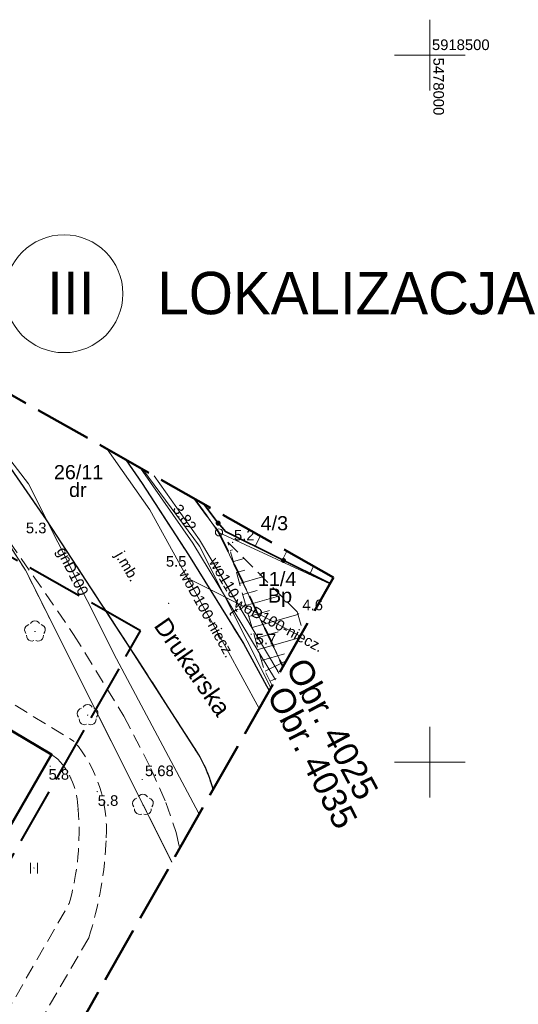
# Model space of a CAD drawing. Extents: x 5477758 to 5478338, y 5918274 to 5918502.
# Tile 144 of 155: x 5477971 to 5478006, y 5918433 to 5918502. Entities that reach past the tile are written whole.
import ezdxf
from ezdxf.enums import TextEntityAlignment as Align

# ---------------------------------------------------------------- set-up
doc = ezdxf.new("R2010")
doc.units = 0
doc.header["$PDSIZE"] = 0.75
for name, pattern in [('PRZER1-1', [2, 1, -1]), ('PRZER2-1', [3, 2, -1]), ('PRZER3-1', [4, 3, -1]), ('PRZER3-2', [5, 3, -2]), ('PRZER4-1', [5, 4, -1])]:
    doc.linetypes.add(name, pattern=pattern)
doc.layers.get('0').update_dxf_attribs({"linetype": 'CONTINUOUS', "lineweight": 13})
for name, color, linetype, lineweight in [('0_OPISY', 1, 'CONTINUOUS', 0), ('FrameItemsLayer$', 7, 'CONTINUOUS', 0), ('GELULI_O', 7, 'PRZER3-1', 18), ('GEPPGD', 7, 'CONTINUOUS', 18), ('GEPPGO', 7, 'CONTINUOUS', 18), ('GESBZO', 7, 'CONTINUOUS', 50), ('GESDZI', 7, 'CONTINUOUS', 18), ('GESDZI_O', 7, 'CONTINUOUS', 18), ('GESJOB', 7, 'PRZER3-2', 35), ('GESJOB_O', 7, 'PRZER3-2', 35), ('GESUZY', 96, 'PRZER1-1', 18), ('GESUZY_O', 96, 'PRZER1-1', 18), ('GOSRBG', 7, 'CONTINUOUS', 18), ('GSLKOG', 7, 'CONTINUOUS', 35), ('GSLKRW', 7, 'CONTINUOUS', 25), ('GSPPRB', 7, 'CONTINUOUS', 20), ('GSPRDL', 96, 'CONTINUOUS', 18), ('GSPWPN', 7, 'CONTINUOUS', 13), ('GSPWPN_O', 7, 'CONTINUOUS', 13), ('GSPWPS', 7, 'CONTINUOUS', 13), ('GSPWPS_O', 7, 'CONTINUOUS', 13), ('GSSKOA', 7, 'PRZER3-1', 18), ('GSSKOA_O', 7, 'PRZER3-1', 18), ('GSSKOD', 7, 'PRZER2-1', 18), ('GSSUTR', 7, 'PRZER2-1', 18), ('GSSZSN', 7, 'PRZER2-1', 18), ('GTGTXT', 7, 'CONTINUOUS', 18), ('GULGPR', 2, 'CONTINUOUS', 18), ('GULGPR_O', 2, 'CONTINUOUS', 18), ('GULTPR', 30, 'CONTINUOUS', 18), ('GULTPR_O', 30, 'CONTINUOUS', 18), ('GULWPR', 5, 'CONTINUOUS', 18), ('GULWPR_O', 5, 'CONTINUOUS', 18), ('GUPPRZ', 7, 'CONTINUOUS', 18), ('GUPPRZ_O', 7, 'CONTINUOUS', 18), ('zakres', 150, 'PRZER4-1', 50)]:
    doc.layers.add(name, color=color, linetype=linetype, lineweight=lineweight)
doc.layers.add('kołnierz', color=11, linetype='CONTINUOUS', lineweight=70, plot=False)
doc.styles.add('GENERATED_STYLE_2', font='txt')
doc.styles.add('GEO-INFO', font='arial.ttf')

# ---------------------------------------------------------------- blocks, each defined once
blk = doc.blocks.new('EPPGS')
at = {"color": 0}
blk.add_lwpolyline([(0, 0.5), (0.154508, 0.475528), (0.293893, 0.404508), (0.404508, 0.293893), (0.475528, 0.154508), (0.5, 0), (0.475528, -0.154508), (0.404508, -0.293893), (0.293893, -0.404508), (0.154508, -0.475528), (0, -0.5), (-0.154508, -0.475528), (-0.293893, -0.404508), (-0.404508, -0.293893), (-0.475528, -0.154508), (-0.5, 0), (-0.475528, 0.154508), (-0.404508, 0.293893), (-0.293893, 0.404508), (-0.154508, 0.475528)], close=True, dxfattribs=at)
blk = doc.blocks.new('EPPGN')
blk.add_hatch(color=0).paths.add_polyline_path([(0, -0.09), (0.027812, -0.085595), (0.052901, -0.072812), (0.072812, -0.052901), (0.085595, -0.027812), (0.09, 0), (0.085595, 0.027812), (0.072812, 0.052901), (0.052901, 0.072812), (0.027812, 0.085595), (0, 0.09), (-0.027812, 0.085595), (-0.052901, 0.072812), (-0.072812, 0.052901), (-0.085595, 0.027812), (-0.09, 0), (-0.085595, -0.027812), (-0.072812, -0.052901), (-0.052901, -0.072812), (-0.027812, -0.085595)])
blk = doc.blocks.new('KOLO')
blk.add_hatch(color=0).paths.add_polyline_path([(-0.5, 0), (-0.482963, -0.12941), (-0.433013, -0.25), (-0.353553, -0.353553), (-0.25, -0.433013), (-0.12941, -0.482963), (0, -0.5), (0.12941, -0.482963), (0.25, -0.433013), (0.353553, -0.353553), (0.433013, -0.25), (0.482963, -0.12941), (0.5, 0), (0.482963, 0.12941), (0.433013, 0.25), (0.353553, 0.353553), (0.25, 0.433013), (0.12941, 0.482963), (0, 0.5), (-0.12941, 0.482963), (-0.25, 0.433013), (-0.353553, 0.353553), (-0.433013, 0.25), (-0.482963, 0.12941)])
blk = doc.blocks.new('SPTRW')
at = {"color": 0}
for points in [[(-0.51332, 0.7233), (-0.51332, -0.7767)], [(0.48668, -0.7767), (0.48668, 0.7233)]]:
    blk.add_lwpolyline(points, dxfattribs=at)
blk = doc.blocks.new('SPDLP')
blk.add_hatch(color=0).paths.add_polyline_path([(0, -0.09), (0.027812, -0.085595), (0.052901, -0.072812), (0.072812, -0.052901), (0.085595, -0.027812), (0.09, 0), (0.085595, 0.027812), (0.072812, 0.052901), (0.052901, 0.072812), (0.027812, 0.085595), (0, 0.09), (-0.027812, 0.085595), (-0.052901, 0.072812), (-0.072812, 0.052901), (-0.085595, 0.027812), (-0.09, 0), (-0.085595, -0.027812), (-0.072812, -0.052901), (-0.052901, -0.072812), (-0.027812, -0.085595)])
at = {"color": 0}
for points in [[(-0.648554, 1.126667), (-0.481106, 1.325358), (-0.255912, 1.454989), (0, 1.5), (0.255912, 1.454989), (0.481106, 1.325358), (0.648554, 1.126667)], [(-1.271938, -0.268652), (-1.40916, -0.048001), (-1.462858, 0.20623), (-1.426585, 0.463525), (-1.304695, 0.693003), (-1.11182, 0.867117), (-0.871109, 0.964971)], [(0.871109, 0.964971), (1.11182, 0.867117), (1.304695, 0.693003), (1.426585, 0.463525), (1.462858, 0.20623), (1.40916, -0.048001), (1.271938, -0.268652)], [(-0.137547, -1.292703), (-0.389802, -1.355024), (-0.648184, -1.327532), (-0.881678, -1.213525), (-1.062258, -1.026689), (-1.168249, -0.78945), (-1.186929, -0.530282)], [(1.186929, -0.530282), (1.168249, -0.78945), (1.062258, -1.026689), (0.881678, -1.213525), (0.648184, -1.327532), (0.389802, -1.355024), (0.137547, -1.292703)]]:
    blk.add_lwpolyline(points, dxfattribs=at)
blk = doc.blocks.new('POINT')
at = {"color": 0}
blk.add_point((0, 0), dxfattribs=at)

msp = doc.modelspace()

# ---------------------------------------------------------------- linework, layer by layer
at = {"layer": '0_OPISY', "color": 0}
msp.add_circle((5477974.131, 5918483.127), 4.168, dxfattribs=at)
at = {"layer": 'FrameItemsLayer$', "color": 7, "linetype": 'Continuous', "lineweight": 18}
for points in [[(5478000, 5918497.5), (5478000, 5918502.5)], [(5477997.5, 5918500), (5478002.5, 5918500)], [(5478000, 5918447.5), (5478000, 5918452.5)], [(5477997.5, 5918450), (5478002.5, 5918450)]]:
    msp.add_lwpolyline(points, dxfattribs=at)
at = {"layer": 'GESBZO', "color": 7, "linetype": 'Continuous', "lineweight": 50}
msp.add_lwpolyline([(5477947.596, 5918427.361), (5477964.141, 5918455.941), (5477973.257, 5918450.553), (5477957.124, 5918422.592), (5477958.789, 5918421.465), (5477950.46, 5918406.9), (5477941.35, 5918412.22), (5477949.411, 5918426.304)], close=True, dxfattribs=at)
at = {"layer": 'GESDZI', "color": 7, "linetype": 'Continuous', "lineweight": 18}
for points in [[(5477956.852, 5918483.668), (5477963.46, 5918476), (5477971.4, 5918463.59), (5477981.759, 5918442.93)], [(5477981.759, 5918442.93), (5477971.4, 5918463.59), (5477963.46, 5918476), (5477956.852, 5918483.668)], [(5477983.337, 5918468.641), (5477985.09, 5918466.25), (5477992.927, 5918462.614)], [(5477989.615, 5918456.777), (5477985.09, 5918466.25), (5477983.337, 5918468.641)], [(5477992.927, 5918462.614), (5477985.09, 5918466.25), (5477989.615, 5918456.777)]]:
    msp.add_lwpolyline(points, dxfattribs=at)
at = {"layer": 'GESJOB', "color": 7, "linetype": 'PRZER3-2', "lineweight": 35, "ltscale": 0.5}
msp.add_lwpolyline([(5477983.337, 5918468.641), (5477985.09, 5918466.25), (5477989.615, 5918456.777)], dxfattribs=at)
msp.add_lwpolyline([(5477983.337, 5918468.641), (5477985.09, 5918466.25), (5477989.615, 5918456.777)], dxfattribs=at)
at = {"layer": 'GESUZY', "color": 96, "linetype": 'PRZER1-1', "lineweight": 18, "ltscale": 0.5}
for points in [[(5477956.852, 5918483.668), (5477963.46, 5918476), (5477971.4, 5918463.59), (5477981.759, 5918442.93)], [(5477981.759, 5918442.93), (5477971.4, 5918463.59), (5477963.46, 5918476), (5477956.852, 5918483.668)], [(5477983.337, 5918468.641), (5477985.09, 5918466.25), (5477989.615, 5918456.777)], [(5477989.615, 5918456.777), (5477985.09, 5918466.25), (5477983.337, 5918468.641)]]:
    msp.add_lwpolyline(points, dxfattribs=at)
at = {"layer": 'GOSRBG', "color": 7, "linetype": 'Continuous', "lineweight": 18}
msp.add_lwpolyline([(5477979.714, 5918470.697), (5477983.702, 5918465.286), (5477988.759, 5918455.269)], dxfattribs=at)
at = {"layer": 'GSLKOG', "color": 7, "linetype": 'Continuous', "lineweight": 35}
for points in [[(5477984.027, 5918468.25), (5477985.032, 5918466.893)], [(5477992.94, 5918462.638), (5477985.54, 5918466.301), (5477985.024, 5918466.916)]]:
    msp.add_lwpolyline(points, dxfattribs=at)
at = {"layer": 'GSLKRW', "color": 7, "linetype": 'Continuous', "lineweight": 25}
msp.add_lwpolyline([(5477984.675, 5918448.07, 0.085053), (5477983.326, 5918451.046), (5477978.858, 5918458.003), (5477972.884, 5918467.137), (5477964.404, 5918479.383)], format="xyb", dxfattribs=at)
msp.add_lwpolyline([(5477978.506, 5918471.382), (5477979.66, 5918469.7), (5477982.94, 5918464.66), (5477986.82, 5918458.4), (5477988.46, 5918455.41), (5477988.643, 5918455.063)], dxfattribs=at)
at = {"layer": 'GSPPRB', "color": 7, "linetype": 'Continuous', "lineweight": 20}
for p in [(5477985.032, 5918466.893), (5477983.247, 5918465.481), (5477987.827, 5918460.523), (5477989.249, 5918456.436), (5477973.257, 5918450.553), (5477973.696, 5918450.211), (5477974.61, 5918448.878), (5477975.121, 5918446.676), (5477974.993, 5918442.297), (5477974.493, 5918439.999)]:
    msp.add_point(p, dxfattribs=at)
at = {"layer": 'GSSKOA', "color": 7, "linetype": 'PRZER3-1', "lineweight": 18, "ltscale": 0.5}
msp.add_lwpolyline([(5477984.676, 5918448.072, 0.084576), (5477983.33, 5918451.05), (5477978.86, 5918458), (5477972.88, 5918467.14), (5477964.404, 5918479.383)], format="xyb", dxfattribs=at)
msp.add_lwpolyline([(5477978.506, 5918471.382), (5477979.66, 5918469.7), (5477982.94, 5918464.66), (5477986.82, 5918458.4), (5477988.46, 5918455.41), (5477988.643, 5918455.063)], dxfattribs=at)
at = {"layer": 'GSSKOD', "color": 7, "linetype": 'PRZER2-1', "lineweight": 18, "ltscale": 0.5}
msp.add_lwpolyline([(5477957.805, 5918483.128), (5477958.203, 5918482.622), (5477963.336, 5918475.72), (5477968.236, 5918468.933), (5477970.258, 5918465.638), (5477974.812, 5918459.035), (5477978.364, 5918453.259), (5477980.276, 5918449.561), (5477981.34, 5918447.144), (5477982.062, 5918445.034), (5477982.307, 5918443.897)], dxfattribs=at)
for points in [[(5477984.675, 5918448.07, 0.085053), (5477983.326, 5918451.046), (5477978.858, 5918458.003), (5477972.884, 5918467.137), (5477964.404, 5918479.383)], [(5477964.287, 5918457.946), (5477974.857, 5918451.467, -0.191303), (5477977.119, 5918444.664, -0.067534), (5477975.879, 5918437.577), (5477970.144, 5918427.702), (5477965.273, 5918420.409), (5477963.954, 5918418.054), (5477956.135, 5918403.788)], [(5477954.279, 5918404.806), (5477974.493, 5918439.999, 0.092657), (5477975.121, 5918446.676, 0.188707), (5477973.696, 5918450.211), (5477973.257, 5918450.553), (5477964.141, 5918455.941), (5477963.369, 5918456.364)]]:
    msp.add_lwpolyline(points, format="xyb", dxfattribs=at)
at = {"layer": 'GSSUTR', "color": 7, "linetype": 'PRZER2-1', "lineweight": 18, "ltscale": 0.5}
msp.add_lwpolyline([(5477972.018, 5918442.535), (5477972.008, 5918442.515), (5477972.028, 5918442.515)], close=True, dxfattribs=at)
at = {"layer": 'GSSZSN', "color": 7, "linetype": 'PRZER2-1', "lineweight": 18, "ltscale": 0.5}
for points in [[(5477992.94, 5918462.638), (5477985.54, 5918466.301), (5477985.032, 5918466.893), (5477984.027, 5918468.25)], [(5477985.721, 5918465.552), (5477990.624, 5918460.627), (5477991.023, 5918459.259)], [(5477988.852, 5918455.432), (5477988.23, 5918456.691), (5477985.721, 5918465.552)]]:
    msp.add_lwpolyline(points, dxfattribs=at)
at = {"layer": 'GSSZSN', "color": 7, "linetype": 'Continuous', "lineweight": 18, "flags": 128}
for points in [[(5477984.308, 5918467.871), (5477984.475, 5918467.995)], [(5477987.639, 5918465.262), (5477988.002, 5918465.994)], [(5477985.886, 5918464.969), (5477986.048, 5918465.015)], [(5477989.584, 5918464.299), (5477989.892, 5918464.922)], [(5477986.106, 5918464.192), (5477986.862, 5918464.406)], [(5477991.528, 5918463.337), (5477991.782, 5918463.85)], [(5477986.326, 5918463.415), (5477986.92, 5918463.583)], [(5477986.546, 5918462.639), (5477988.165, 5918463.097)], [(5477986.766, 5918461.862), (5477987.791, 5918462.152)], [(5477986.986, 5918461.085), (5477989.468, 5918461.788)], [(5477987.206, 5918460.309), (5477988.662, 5918460.721)], [(5477987.426, 5918459.532), (5477990.675, 5918460.452)], [(5477987.646, 5918458.755), (5477989.273, 5918459.216)], [(5477987.865, 5918457.979), (5477990.762, 5918458.799)], [(5477988.085, 5918457.202), (5477989.72, 5918457.665)], [(5477988.352, 5918456.443), (5477989.844, 5918457.18)], [(5477988.71, 5918455.72), (5477989.134, 5918455.929)]]:
    msp.add_lwpolyline(points, dxfattribs=at)
at = {"layer": 'GULGPR', "color": 2, "linetype": 'Continuous', "lineweight": 18}
msp.add_lwpolyline([(5477963.951, 5918479.64), (5477971.628, 5918469.679), (5477977.854, 5918457.317), (5477983.634, 5918446.418), (5477983.67, 5918446.299)], dxfattribs=at)
at = {"layer": 'GULTPR', "color": 30, "linetype": 'Continuous', "lineweight": 18}
msp.add_lwpolyline([(5477979.541, 5918470.795), (5477983.247, 5918465.481), (5477989.077, 5918455.828)], dxfattribs=at)
at = {"layer": 'GULWPR', "color": 5, "linetype": 'Continuous', "lineweight": 18}
for points in [[(5477977.187, 5918472.131), (5477980.196, 5918467.837), (5477982.87, 5918463.004), (5477985.618, 5918458.036), (5477987.923, 5918453.795)], [(5477980.513, 5918470.243), (5477983.708, 5918465.729), (5477989.249, 5918456.436), (5477989.332, 5918456.277)], [(5477982.87, 5918463.004), (5477987.827, 5918460.523)], [(5477987.827, 5918460.523), (5477990.825, 5918458.909)]]:
    msp.add_lwpolyline(points, dxfattribs=at)
at = {"layer": 'kołnierz', "linetype": 'PRZER4-1', "lineweight": 50}
msp.add_lwpolyline([(5477977.309, 5918380.798), (5477954.837, 5918395.479), (5477993.178, 5918463.057), (5477934.574, 5918496.308), (5477890.354, 5918424.446), (5477901.969, 5918417.467), (5477859.483, 5918348.301), (5477882.168, 5918332.75), (5477926.647, 5918301.778)], close=True, dxfattribs=at)
at = {"layer": 'zakres', "linetype": 'PRZER4-1', "lineweight": 40}
msp.add_lwpolyline([(5477963.54, 5918377.848), (5477941.504, 5918392.244), (5477979.546, 5918459.295), (5477938.033, 5918482.848), (5477904.167, 5918427.813), (5477915.775, 5918420.837), (5477872.982, 5918351.171), (5477887.852, 5918340.978), (5477923.836, 5918315.921)], close=True, dxfattribs=at)

# ---------------------------------------------------------------- block references
at = {"layer": 'GEPPGD', "color": 7, "lineweight": 18, "xscale": 0.5, "yscale": 0.5}
msp.add_blockref('EPPGN', (5477971.4, 5918463.59), dxfattribs=at)
at = {"layer": 'GEPPGO', "color": 7, "lineweight": 18, "xscale": 0.5, "yscale": 0.5}
msp.add_blockref('EPPGS', (5477985.09, 5918466.25), dxfattribs=at)
at = {"layer": 'GSLKOG', "color": 7, "lineweight": 35, "xscale": 0.35, "yscale": 0.35}
for p in [(5477985.024, 5918466.916), (5477985.032, 5918466.893), (5477989.648, 5918464.267)]:
    msp.add_blockref('KOLO', p, dxfattribs=at)
at = {"layer": 'GSPRDL', "color": 96, "lineweight": 18, "xscale": 0.5, "yscale": 0.5}
for p in [(5477972.078, 5918459.243), (5477975.801, 5918453.33), (5477979.711, 5918446.98)]:
    msp.add_blockref('SPDLP', p, dxfattribs=at)
at = {"layer": 'GSPWPN', "color": 7, "lineweight": 13, "xscale": 0.09, "yscale": 0.09}
for p in [(5477972.884, 5918467.137), (5477986.052, 5918465.543), (5477982.941, 5918464.659), (5477990.714, 5918460.49), (5477987.365, 5918459.044), (5477973.158, 5918449.719), (5477976.48, 5918447.925)]:
    msp.add_blockref('KOLO', p, dxfattribs=at)
at = {"layer": 'GSPWPS', "color": 7, "lineweight": 13, "xscale": 0.09, "yscale": 0.09}
msp.add_blockref('KOLO', (5477979.664, 5918448.775), dxfattribs=at)
at = {"layer": 'GSSUTR', "color": 7, "lineweight": 18, "xscale": 0.5, "yscale": 0.5}
msp.add_blockref('SPTRW', (5477972.018, 5918442.525), dxfattribs=at)
at = {"layer": 'GTGTXT', "color": 7, "lineweight": 18}
msp.add_blockref('POINT', (5477981.52, 5918461.228), dxfattribs=at)
at = {"layer": 'GUPPRZ', "color": 5, "lineweight": 18}
msp.add_blockref('POINT', (5477983.708, 5918465.729), dxfattribs=at)

# ---------------------------------------------------------------- texts
at = {"layer": '0_OPISY', "color": 0, "insert": (5477972.946, 5918484.673), "char_height": 3, "attachment_point": 1, "rotation": 359.9974, "style": 'GENERATED_STYLE_2'}
msp.add_mtext('{\\A1;III    LOKALIZACJA}', dxfattribs=at)
at = {"layer": 'FrameItemsLayer$', "color": 7, "linetype": 'Continuous', "lineweight": 0, "style": 'GEO-INFO'}
msp.add_text('5918500', height=0.75, dxfattribs=at).set_placement((5478000.147, 5918501.102, 21474836.47), align=Align.TOP_LEFT)
msp.add_text('5478000', height=0.75, rotation=270, dxfattribs=at).set_placement((5478000.997, 5918495.741, 21474836.47), align=Align.TOP_RIGHT)
at = {"layer": 'GELULI_O', "color": 7, "linetype": 'Continuous', "lineweight": 0, "style": 'GEO-INFO'}
msp.add_text('Drukarska', height=1.25, rotation=304.91531, dxfattribs=at).set_placement((5477983.224, 5918456.744), align=Align.MIDDLE_CENTER)
at = {"layer": 'GESDZI_O', "color": 7, "linetype": 'Continuous', "lineweight": 0, "style": 'GEO-INFO'}
for s, p in [('26/11', (5477975.162, 5918470.51)), ('4/3', (5477989.004, 5918466.899)), ('11/4', (5477989.201, 5918462.959))]:
    msp.add_text(s, height=1, dxfattribs=at).set_placement(p, align=Align.MIDDLE_CENTER)
at = {"layer": 'GESJOB_O', "color": 7, "linetype": 'Continuous', "lineweight": 0, "style": 'GEO-INFO'}
for s, rotation, p in [('Obr. 4025', 298.17997, (5477993.104, 5918452.36)), ('Obr. 4035', 297.19235, (5477991.701, 5918450.345))]:
    msp.add_text(s, height=1.75, rotation=rotation, dxfattribs=at).set_placement(p, align=Align.MIDDLE_CENTER)
at = {"layer": 'GESUZY_O', "color": 96, "linetype": 'Continuous', "lineweight": 0, "style": 'GEO-INFO'}
for s, p in [('dr', (5477975.105, 5918469.254)), ('Bp', (5477989.405, 5918461.783))]:
    msp.add_text(s, height=1, dxfattribs=at).set_placement(p, align=Align.MIDDLE_CENTER)
at = {"layer": 'GSPWPN_O', "color": 7, "linetype": 'Continuous', "lineweight": 0, "style": 'GEO-INFO'}
for s, p in [('5.3', (5477971.436, 5918466.189)), ('5.2', (5477986.148, 5918465.678)), ('5.5', (5477981.335, 5918463.823)), ('4.6', (5477990.986, 5918460.745)), ('5.7', (5477987.681, 5918458.33)), ('5.8', (5477973.038, 5918448.762)), ('5.8', (5477976.515, 5918446.915))]:
    msp.add_text(s, height=0.75, dxfattribs=at).set_placement(p)
at = {"layer": 'GSPWPS_O', "color": 7, "linetype": 'Continuous', "lineweight": 0, "style": 'GEO-INFO'}
msp.add_text('5.68', height=0.75, dxfattribs=at).set_placement((5477979.854, 5918449.016))
at = {"layer": 'GSSKOA_O', "color": 7, "linetype": 'Continuous', "lineweight": 0, "style": 'GEO-INFO'}
msp.add_text('j.mb.', height=0.75, rotation=300.35812, dxfattribs=at).set_placement((5477978.612, 5918463.853), align=Align.MIDDLE_CENTER)
at = {"layer": 'GULGPR_O', "color": 2, "linetype": 'Continuous', "lineweight": 0, "style": 'GEO-INFO'}
msp.add_text('gnD100', height=0.75, rotation=296.73235, dxfattribs=at).set_placement((5477974.741, 5918463.498), align=Align.MIDDLE_CENTER)
at = {"layer": 'GULTPR_O', "color": 30, "linetype": 'Continuous', "lineweight": 0, "style": 'GEO-INFO'}
msp.add_text('t', height=0.75, rotation=301.13235, dxfattribs=at).set_placement((5477986.162, 5918460.654), align=Align.MIDDLE_CENTER)
at = {"layer": 'GULWPR_O', "color": 5, "linetype": 'Continuous', "lineweight": 0, "style": 'GEO-INFO'}
for s, rotation, p in [('wo110', 300.80785, (5477985.469, 5918463.036)), ('woD100-niecz.', 298.951, (5477984.244, 5918460.52)), ('woD100-niecz.', 331.71243, (5477989.326, 5918459.716))]:
    msp.add_text(s, height=0.75, rotation=rotation, dxfattribs=at).set_placement(p, align=Align.MIDDLE_CENTER)
at = {"layer": 'GUPPRZ_O', "color": 5, "linetype": 'Continuous', "lineweight": 0, "style": 'GEO-INFO'}
msp.add_text('3.82', height=0.75, rotation=305.28461, dxfattribs=at).set_placement((5477982.075, 5918468.116), align=Align.MIDDLE_LEFT)

doc.saveas('drawing.dxf')
